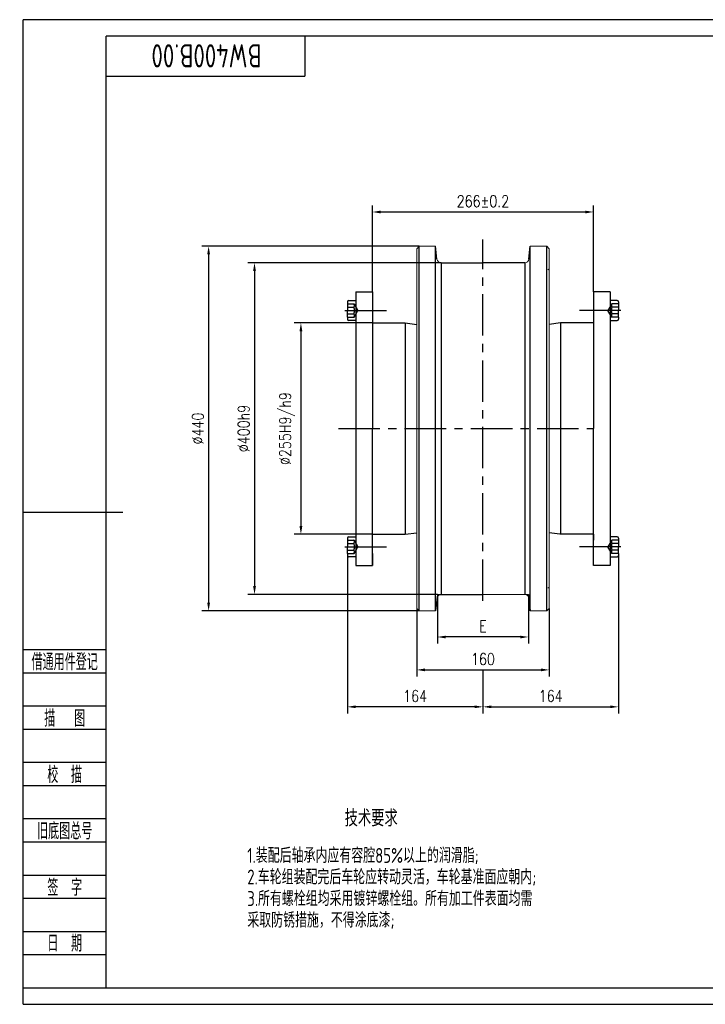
# Model space of a CAD drawing. Header units: millimetres. Extents: x -104 to 1580, y -20 to 1168.
# Tile 1 of 9: x -104 to 723, y -20 to 1168. Entities that reach past the tile are written whole.
import ezdxf
from ezdxf.enums import TextEntityAlignment as Align

# ---------------------------------------------------------------- set-up
doc = ezdxf.new("R2010")
doc.units = ezdxf.units.MM
doc.header["$LTSCALE"] = 40
for name, pattern in [('CENTER', [2, 1.25, -0.25, 0.25, -0.25]), ('DASHED', [0.75, 0.5, -0.25]), ('PHANTOM', [2.5, 1.25, -0.25, 0.25, -0.25, 0.25, -0.25])]:
    doc.linetypes.add(name, pattern=pattern)
for name, color, linetype in [('1轮廓实线层', 7, 'Continuous'), ('2细线层', 4, 'Continuous'), ('3中心线层', 1, 'CENTER'), ('4虚线层', 6, 'DASHED'), ('6文字层', 3, 'Continuous'), ('7标注层', 4, 'Continuous'), ('9双点划线层', 6, 'PHANTOM'), ('图框层', 7, 'Continuous')]:
    doc.layers.add(name, color=color, linetype=linetype)
doc.styles.add('PC_TEXTSTYLE', font='isocp.shx', dxfattribs={"width": 0.8, "bigfont": 'hzfs.shx'})
doc.styles.add('TH_GBDIM', font='romans.shx', dxfattribs={"width": 0.8, "bigfont": 'gbcbig.shx'})
doc.dimstyles.new('TH_GBDIM', dxfattribs={"dimscale": 4, "dimtxt": 3.5, "dimasz": 2.5, "dimexe": 2, "dimexo": 0, "dimgap": 1.5, "dimtad": 1, "dimdec": 0, "dimzin": 12, "dimdsep": 46, "dimtxsty": 'TH_GBDIM', "dimcen": 2.5, "dimclrd": 130, "dimclre": 130, "dimclrt": 3, "dimadec": 0, "dimazin": 0, "dimtfac": 0.714286, "dimtdec": 0, "dimtmove": 0, "dimatfit": 3, "dimfxl": 1, "dimtzin": 0, "dimlwd": -1, "dimlwe": -1, "dimarcsym": 0})

# ---------------------------------------------------------------- blocks, each defined once
blk = doc.blocks.new('*D4')
at = {"layer": '1轮廓实线层', "color": 130}
for p, q in [((399.8, 474.6), (399.8, 415.2)), ((509.8, 474.6), (509.8, 415.2)), ((499.8, 423.2), (409.8, 423.2))]:
    blk.add_line(p, q, dxfattribs=at)
for points in [[(409.8, 424.8), (409.8, 421.5), (399.8, 423.2)], [(499.8, 424.8), (499.8, 421.5), (509.8, 423.2)]]:
    blk.add_solid(points, dxfattribs=at)
at = {"layer": 'Defpoints', "color": 0}
for p in [(399.8, 474.6), (509.8, 474.6), (399.8, 423.2)]:
    blk.add_point(p, dxfattribs=at)
at = {"layer": '1轮廓实线层', "color": 3, "insert": (454.8, 436.2), "char_height": 14, "attachment_point": 5, "style": 'TH_GBDIM'}
blk.add_mtext('{E}{}{}', dxfattribs=at)
blk = doc.blocks.new('*D5')
at = {"layer": '1轮廓实线层', "color": 130}
for p, q in [((374.8, 457.6), (374.8, 375.5)), ((534.8, 457.6), (534.8, 375.5)), ((384.8, 383.5), (524.8, 383.5))]:
    blk.add_line(p, q, dxfattribs=at)
for points in [[(384.8, 385.2), (384.8, 381.8), (374.8, 383.5)], [(524.8, 385.2), (524.8, 381.8), (534.8, 383.5)]]:
    blk.add_solid(points, dxfattribs=at)
at = {"layer": 'Defpoints', "color": 0}
for p in [(374.8, 457.6), (534.8, 457.6), (534.8, 383.5)]:
    blk.add_point(p, dxfattribs=at)
at = {"layer": '1轮廓实线层', "color": 3, "insert": (454.8, 396.5), "char_height": 14, "attachment_point": 5, "style": 'TH_GBDIM'}
blk.add_mtext('{160}{}{}', dxfattribs=at)
blk = doc.blocks.new('*D6')
at = {"layer": '1轮廓实线层', "color": 130}
for p, q in [((321.3, 802.1), (227.1, 802.1)), ((235.1, 792.1), (235.1, 557.1)), ((321.3, 547.1), (227.1, 547.1))]:
    blk.add_line(p, q, dxfattribs=at)
for points in [[(233.4, 792.1), (236.8, 792.1), (235.1, 802.1)], [(233.4, 557.1), (236.8, 557.1), (235.1, 547.1)]]:
    blk.add_solid(points, dxfattribs=at)
at = {"layer": 'Defpoints', "color": 0}
for p in [(321.3, 802.1), (235.1, 547.1), (321.3, 547.1)]:
    blk.add_point(p, dxfattribs=at)
at = {"layer": '1轮廓实线层', "color": 3, "insert": (218.4, 674.6), "char_height": 14, "attachment_point": 5, "rotation": 90, "style": 'TH_GBDIM'}
blk.add_mtext('{%%c255}{}{H9/h9}', dxfattribs=at)
blk = doc.blocks.new('*D7')
at = {"layer": '1轮廓实线层', "color": 130}
for p, q in [((404.3, 874.7), (171.1, 874.7)), ((179.1, 864.7), (179.1, 484.6)), ((399.8, 474.6), (171.1, 474.6))]:
    blk.add_line(p, q, dxfattribs=at)
for points in [[(177.4, 864.7), (180.8, 864.7), (179.1, 874.7)], [(177.4, 484.6), (180.8, 484.6), (179.1, 474.6)]]:
    blk.add_solid(points, dxfattribs=at)
at = {"layer": 'Defpoints', "color": 0}
for p in [(404.3, 874.7), (179.1, 474.6), (399.8, 474.6)]:
    blk.add_point(p, dxfattribs=at)
at = {"layer": '1轮廓实线层', "color": 3, "insert": (166.1, 674.7), "char_height": 14, "attachment_point": 5, "rotation": 90, "style": 'TH_GBDIM'}
blk.add_mtext('{%%c400}{}{h9}', dxfattribs=at)
blk = doc.blocks.new('*D8')
at = {"layer": '1轮廓实线层', "color": 130}
for p, q in [((378, 894.7), (115.7, 894.7)), ((123.7, 884.7), (123.7, 464.6)), ((378, 454.6), (115.7, 454.6))]:
    blk.add_line(p, q, dxfattribs=at)
for points in [[(122, 884.7), (125.4, 884.7), (123.7, 894.7)], [(122, 464.6), (125.4, 464.6), (123.7, 454.6)]]:
    blk.add_solid(points, dxfattribs=at)
at = {"layer": 'Defpoints', "color": 0}
for p in [(378, 894.7), (123.7, 454.6), (378, 454.6)]:
    blk.add_point(p, dxfattribs=at)
at = {"layer": '1轮廓实线层', "color": 3, "insert": (110.7, 674.7), "char_height": 14, "attachment_point": 5, "rotation": 90, "style": 'TH_GBDIM'}
blk.add_mtext('{%%c440}{}{}', dxfattribs=at)
blk = doc.blocks.new('*D9')
at = {"layer": '1轮廓实线层', "color": 130}
for p, q in [((618.4, 521.7), (618.4, 330.9)), ((454.8, 383.5), (454.8, 330.9)), ((464.8, 338.9), (608.4, 338.9))]:
    blk.add_line(p, q, dxfattribs=at)
for points in [[(464.8, 340.6), (464.8, 337.3), (454.8, 338.9)], [(608.4, 340.6), (608.4, 337.3), (618.4, 338.9)]]:
    blk.add_solid(points, dxfattribs=at)
at = {"layer": 'Defpoints', "color": 0}
for p in [(618.4, 521.7), (454.8, 383.5), (618.4, 338.9)]:
    blk.add_point(p, dxfattribs=at)
at = {"layer": '1轮廓实线层', "color": 3, "insert": (536.6, 351.9), "char_height": 14, "attachment_point": 5, "style": 'TH_GBDIM'}
blk.add_mtext('164', dxfattribs=at)
blk = doc.blocks.new('*D10')
at = {"layer": '1轮廓实线层', "color": 130}
for p, q in [((291.2, 522.9), (291.2, 330.9)), ((454.8, 383.5), (454.8, 330.9)), ((444.8, 338.9), (301.2, 338.9))]:
    blk.add_line(p, q, dxfattribs=at)
for points in [[(301.2, 340.6), (301.2, 337.3), (291.2, 338.9)], [(444.8, 340.6), (444.8, 337.3), (454.8, 338.9)]]:
    blk.add_solid(points, dxfattribs=at)
at = {"layer": 'Defpoints', "color": 0}
for p in [(291.2, 522.9), (454.8, 383.5), (291.2, 338.9)]:
    blk.add_point(p, dxfattribs=at)
at = {"layer": '1轮廓实线层', "color": 3, "insert": (373, 351.9), "char_height": 14, "attachment_point": 5, "style": 'TH_GBDIM'}
blk.add_mtext('164', dxfattribs=at)
blk = doc.blocks.new('*D11')
at = {"layer": '1轮廓实线层', "color": 130}
for p, q in [((321.3, 839.6), (321.3, 944)), ((588.3, 839.6), (588.3, 944)), ((331.3, 936), (578.3, 936))]:
    blk.add_line(p, q, dxfattribs=at)
for points in [[(331.3, 937.6), (331.3, 934.3), (321.3, 936)], [(578.3, 937.6), (578.3, 934.3), (588.3, 936)]]:
    blk.add_solid(points, dxfattribs=at)
at = {"layer": 'Defpoints', "color": 0}
for p in [(588.3, 936), (321.3, 839.6), (588.3, 839.6)]:
    blk.add_point(p, dxfattribs=at)
at = {"layer": '1轮廓实线层', "color": 3, "insert": (454.8, 949), "char_height": 14, "attachment_point": 5, "style": 'TH_GBDIM'}
blk.add_mtext('{266}{}{%%p0.2}', dxfattribs=at)
blk = doc.blocks.new('PC_FJL_BLOCK')
at = {"layer": '2细线层'}
for p, q in [((-25, 102), (0, 102)), ((-25, 95), (0, 95)), ((-25, 85), (0, 85)), ((-25, 78), (0, 78)), ((-25, 68), (0, 68)), ((-25, 61), (0, 61)), ((-25, 51), (0, 51)), ((-25, 44), (0, 44)), ((-25, 34), (0, 34)), ((-25, 27), (0, 27)), ((-25, 17), (0, 17)), ((-25, 10), (0, 10)), ((-25, 0), (0, 0))]:
    blk.add_line(p, q, dxfattribs=at)
at = {"layer": '6文字层', "color": 3, "style": 'PC_TEXTSTYLE'}
for s, width, p in [('借通用件登记', 0.667, (-12.5, 98.5)), ('描   图', 0.6667, (-12.5, 81.5)), ('校  描', 0.667, (-12.5, 64.5)), ('旧底图总号', 0.667, (-12.5, 47.5)), ('签  字', 0.667, (-12.5, 30.5)), ('日  期', 0.667, (-12.49, 13.6))]:
    blk.add_text(s, height=5, dxfattribs=dict(at, width=width)).set_placement(p, align=Align.MIDDLE)
at = {"layer": '6文字层', "style": 'PC_TEXTSTYLE'}
for tag, width, p, p2 in [('借通用件登记', 0.671328, (-23.44, 86.36), (-1.25, 86.36)), ('描图', 2.120922, (-23.44, 69.36), (-1.25, 69.36)), ('校图', 2.149976, (-23.75, 52.06), (-1.25, 52.06)), ('旧底图总号', 0.761452, (-22.84, 35.67), (-1.86, 35.67)), ('签字', 2.026939, (-23.14, 18.37), (-1.56, 18.37)), ('日期', 1.89999, (-22.84, 1.37), (-2.17, 1.37))]:
    blk.add_attdef(tag, text='', height=5, dxfattribs=dict(at, width=width)).set_placement(p, p2, align=Align.FIT)
blk = doc.blocks.new('PC_TYDH_BLOCK')
at = {"layer": '2细线层', "linetype": 'Continuous'}
for p in [(60, 0), (0, -12)]:
    blk.add_line(p, (60, -12), dxfattribs=at)
at = {"layer": '6文字层', "style": 'PC_TEXTSTYLE', "width": 1.815486}
blk.add_attdef('图样代号', text='', height=7, rotation=180, dxfattribs=at).set_placement((58.24, -2.4), (2.35, -2.4), align=Align.FIT)

msp = doc.modelspace()

# ---------------------------------------------------------------- linework, layer by layer
at = {"color": 7, "linetype": 'Continuous', "lineweight": 15}
for p, q in [((377.8, 894.7), (374.8, 891.7)), ((374.8, 891.7), (374.8, 674.6)), ((397.6, 894.7), (378, 894.7)), ((511.9, 894.7), (531.8, 894.7)), ((531.8, 894.7), (534.8, 891.7)), ((534.8, 891.7), (534.8, 874)), ((534.8, 867.2), (533.3, 866.6)), ((534.8, 874), (534.8, 868.4)), ((534.8, 674.6), (534.8, 874)), ((533.3, 866.6), (534.8, 865.7)), ((374.8, 457.6), (374.8, 674.6)), ((534.8, 674.6), (534.8, 457.6)), ((533.3, 482.6), (534.8, 483.5)), ((534.8, 482), (533.3, 482.6)), ((534.8, 483.9), (534.8, 475.4)), ((534.8, 475.4), (534.8, 473.9)), ((509.8, 474.6), (454.8, 474.6)), ((534.8, 473.9), (534.8, 457.6)), ((377.8, 454.6), (374.8, 457.6)), ((397.6, 454.6), (377.8, 454.6)), ((531.8, 454.6), (511.9, 454.6)), ((534.8, 457.6), (531.8, 454.6))]:
    msp.add_line(p, q, dxfattribs=at)
for p, q in [((404.3, 874.7), (454.8, 874.7)), ((505.3, 874.7), (454.8, 874.7)), ((301.3, 839.6), (321.3, 839.6)), ((321.3, 839.6), (321.3, 674.6)), ((608.3, 839.6), (588.3, 839.6)), ((588.3, 839.6), (588.3, 674.6)), ((361, 802.1), (374.8, 800.3)), ((548.5, 802.1), (534.8, 800.3)), ((321.3, 509.6), (321.3, 674.6)), ((588.3, 509.6), (588.3, 674.6)), ((361, 547.1), (374.8, 548.9)), ((547.5, 547.1), (534.8, 548.7)), ((301.3, 509.6), (321.3, 509.6)), ((608.3, 509.6), (588.3, 509.6)), ((399.8, 474.6), (454.8, 474.6))]:
    msp.add_line(p, q)
for centre, start, end in [((404.3, 879.7), 186, 270), ((505.3, 879.7), 270, 354), ((404.3, 469.6), 90, 174), ((505.3, 469.6), 6, 90)]:
    msp.add_arc(centre, 5, start, end, dxfattribs=at)
at = {"layer": '1轮廓实线层'}
for p, q in [((377.8, 454.6), (377.8, 894.7)), ((399.3, 879.2), (397.6, 894.7)), ((397.6, 454.6), (397.6, 894.7)), ((510.2, 879.2), (511.9, 894.7)), ((511.9, 454.6), (511.9, 894.7)), ((531.8, 454.6), (531.8, 894.7)), ((404.3, 874.7), (404.3, 474.6)), ((505.3, 874.7), (505.3, 474.6)), ((301.3, 839.6), (301.3, 509.6)), ((608.3, 839.6), (608.3, 674.6)), ((291.2, 827.5), (291.2, 817.1)), ((292.8, 829.1), (301.3, 829.1)), ((616.8, 829.1), (608.3, 829.1)), ((618.4, 827.5), (618.4, 817.1)), ((291.2, 809.1), (291.2, 817.1)), ((291.2, 809.1), (291.2, 806.7)), ((618.4, 809.1), (618.4, 817.1)), ((618.4, 809.1), (618.4, 806.7)), ((301.3, 805.1), (292.8, 805.1)), ((321.3, 802.1), (361, 802.1)), ((361, 802.1), (361, 547.1)), ((588.3, 802.1), (548.5, 802.1)), ((548.5, 802.1), (548.5, 547.1)), ((608.3, 805.1), (616.8, 805.1)), ((608.3, 674.6), (608.3, 509.6)), ((-100, 574), (20, 574)), ((321.3, 547.1), (361, 547.1)), ((588.3, 547.1), (547.5, 547.1)), ((291.2, 542.5), (291.2, 532.1)), ((292.8, 544.1), (301.3, 544.1)), ((616.8, 544.1), (608.3, 544.1)), ((618.4, 542.5), (618.4, 532.1)), ((291.2, 524.1), (291.2, 532.1)), ((291.2, 524.1), (291.2, 521.7)), ((618.4, 524.1), (618.4, 532.1)), ((618.4, 524.1), (618.4, 521.7)), ((301.3, 520.1), (292.8, 520.1)), ((608.3, 520.1), (616.8, 520.1)), ((399.8, 474.6), (397.6, 454.6)), ((509.8, 474.6), (511.9, 454.6))]:
    msp.add_line(p, q, dxfattribs=at)
for centre, start, end in [((292.8, 827.5), 90, 180), ((616.8, 827.5), 360, 90), ((292.8, 806.7), 180, 270), ((616.8, 806.7), 270, 360), ((292.8, 542.5), 90, 180), ((616.8, 542.5), 360, 90), ((292.8, 521.7), 180, 270), ((616.8, 521.7), 270, 360)]:
    msp.add_arc(centre, 1.6, start, end, dxfattribs=at)
at = {"layer": '2细线层'}
for p, q in [((-100, -20), (-100, 1168)), ((1580, 1168), (-100, 1168)), ((-100, -20), (1580, -20))]:
    msp.add_line(p, q, dxfattribs=at)
at = {"layer": '3中心线层'}
for p, q in [((454.8, 466.8), (454.8, 902.6)), ((288.2, 817.1), (344.9, 817.1)), ((621.3, 817.1), (564.6, 817.1)), ((280.3, 674.6), (588.3, 674.6)), ((288.2, 532.1), (344.9, 532.1)), ((621.4, 532.1), (564.6, 532.1))]:
    msp.add_line(p, q, dxfattribs=at)
at = {"layer": '4虚线层'}
for p, q in [((291.2, 825.1), (299.2, 825.1)), ((291.2, 821.1), (299.2, 821.1)), ((299.2, 825.1), (303.8, 817.1)), ((610.4, 825.1), (605.7, 817.1)), ((618.4, 825.1), (610.4, 825.1)), ((618.4, 821.1), (610.4, 821.1)), ((291.2, 813.1), (299.2, 813.1)), ((291.2, 809.1), (299.2, 809.1)), ((299.2, 809.1), (303.8, 817.1)), ((610.4, 809.1), (605.7, 817.1)), ((618.4, 813.1), (610.4, 813.1)), ((618.4, 809.1), (610.4, 809.1)), ((291.2, 540.1), (299.2, 540.1)), ((291.2, 536.1), (299.2, 536.1)), ((299.2, 540.1), (303.8, 532.1)), ((610.4, 540.1), (605.7, 532.1)), ((618.4, 540.1), (610.4, 540.1)), ((618.4, 536.1), (610.4, 536.1)), ((291.2, 528.1), (299.2, 528.1)), ((291.2, 524.1), (299.2, 524.1)), ((299.2, 524.1), (303.8, 532.1)), ((610.4, 524.1), (605.7, 532.1)), ((618.4, 528.1), (610.4, 528.1)), ((618.4, 524.1), (610.4, 524.1))]:
    msp.add_line(p, q, dxfattribs=at)
for centre, radius, start, end in [((295.7, 823.1), 4, 330, 30), ((286.6, 817.1), 13.2, 342.3603, 17.6397), ((622.9, 817.1), 13.2, 162.3603, 197.6397), ((613.8, 823.1), 4, 150, 210), ((295.7, 811.1), 4, 330, 30), ((613.8, 811.1), 4, 150, 210), ((295.7, 538.1), 4, 330, 30), ((286.6, 532.1), 13.2, 342.3603, 17.6397), ((622.9, 532.1), 13.2, 162.3603, 197.6397), ((613.8, 538.1), 4, 150, 210), ((295.7, 526.1), 4, 330, 30), ((613.8, 526.1), 4, 150, 210)]:
    msp.add_arc(centre, radius, start, end, dxfattribs=at)
at = {"layer": '7标注层'}
msp.add_point((0, 0), dxfattribs=at)
at = {"layer": '9双点划线层'}
for p, q in [((321.3, 839.6), (321.3, 802.1)), ((588.3, 839.6), (588.3, 825.1)), ((588.3, 547.1), (588.3, 540.1)), ((321.3, 524.1), (321.3, 509.6))]:
    msp.add_line(p, q, dxfattribs=at)
at = {"layer": '图框层'}
for p, q in [((0, 0), (0, 1148)), ((1560, 1148), (0, 1148)), ((0, 0), (1560, 0))]:
    msp.add_line(p, q, dxfattribs=at)

# ---------------------------------------------------------------- block references
ref = msp.add_blockref('PC_TYDH_BLOCK', (0, 1148), dxfattribs=dict(at, xscale=4, yscale=4, zscale=4))
ref.add_attrib('图样代号', 'BW400B.00', dxfattribs={"layer": '6文字层', "height": 28, "rotation": 180, "style": 'PC_TEXTSTYLE', "width": 0.8}).set_placement((121.2, 1138.4), align=Align.CENTER)
at = {"layer": '图框层', "xscale": 4, "yscale": 4, "zscale": 4}
msp.add_blockref('PC_FJL_BLOCK', (0, 0), dxfattribs=at)

# ---------------------------------------------------------------- texts
at = {"layer": '6文字层', "style": 'PC_TEXTSTYLE', "width": 0.8}
msp.add_text('技术要求', height=20, dxfattribs=at).set_placement((319.9, 214.6), align=Align.TOP_CENTER)
for s, p in [('1.装配后轴承内应有容腔85%以上的润滑脂;', (170.4, 168.6)), ('2.车轮组装配完后车轮应转动灵活，车轮基准面应朝内;', (170.4, 142.6)), ('3.所有螺栓组均采用镀锌螺栓组。所有加工件表面均需', (170.4, 116.6)), ('采取防锈措施，不得涂底漆;', (170.4, 90.6))]:
    msp.add_text(s, height=18, dxfattribs=at).set_placement(p, align=Align.TOP_LEFT)

# ---------------------------------------------------------------- dimensions: what is measured, and where the dimension line sits
at = {"layer": '1轮廓实线层'}
for base, p1, p2, text, picture, middle in [((588.3, 936), (321.3, 839.6), (588.3, 839.6), '{266}{}{%%p0.2}', '*D11', (454.8, 949)), ((399.8, 423.2), (509.8, 474.6), (399.8, 474.6), '{E}{}{}', '*D4', (454.8, 436.2)), ((534.8, 383.5), (374.8, 457.6), (534.8, 457.6), '{<>}{}{}', '*D5', (454.8, 396.5))]:
    dim = msp.add_linear_dim(base=base, p1=p1, p2=p2, text=text, dimstyle='TH_GBDIM', override={"dimgap": 1.5, "dimtad": 1, "dimjust": 0, "dimdec": 0, "dimlfac": 1, "dimse1": 0, "dimse2": 0, "dimsd1": 0, "dimsd2": 0}, dxfattribs=at)
    dim.commit()
    dim.dimension.update_dxf_attribs({"geometry": picture, "text_midpoint": middle})
for base, p1, p2, text, picture, middle in [((123.7, 454.6), (378, 894.7), (378, 454.6), '{%%c<>}{}{}', '*D8', (110.7, 674.7)), ((179.1, 474.6), (404.3, 874.7), (399.8, 474.6), '{%%c<>}{}{h9}', '*D7', (166.1, 674.7)), ((235.1, 547.1), (321.3, 802.1), (321.3, 547.1), '{%%c<>}{}{H9/h9}', '*D6', (218.4, 674.6))]:
    dim = msp.add_linear_dim(base=base, p1=p1, p2=p2, angle=90, text=text, dimstyle='TH_GBDIM', override={"dimgap": 1.5, "dimtad": 1, "dimjust": 0, "dimdec": 0, "dimlfac": 1, "dimse1": 0, "dimse2": 0, "dimsd1": 0, "dimsd2": 0}, dxfattribs=at)
    dim.commit()
    dim.dimension.update_dxf_attribs({"geometry": picture, "text_midpoint": middle})
for base, p2, picture, middle in [((291.2, 338.9), (291.2, 522.9), '*D10', (373, 351.9)), ((618.4, 338.9), (618.4, 521.7), '*D9', (536.6, 351.9))]:
    dim = msp.add_linear_dim(base=base, p1=(454.8, 383.5), p2=p2, dimstyle='TH_GBDIM', dxfattribs=at)
    dim.commit()
    dim.dimension.update_dxf_attribs({"geometry": picture, "text_midpoint": middle})

doc.saveas('drawing.dxf')
